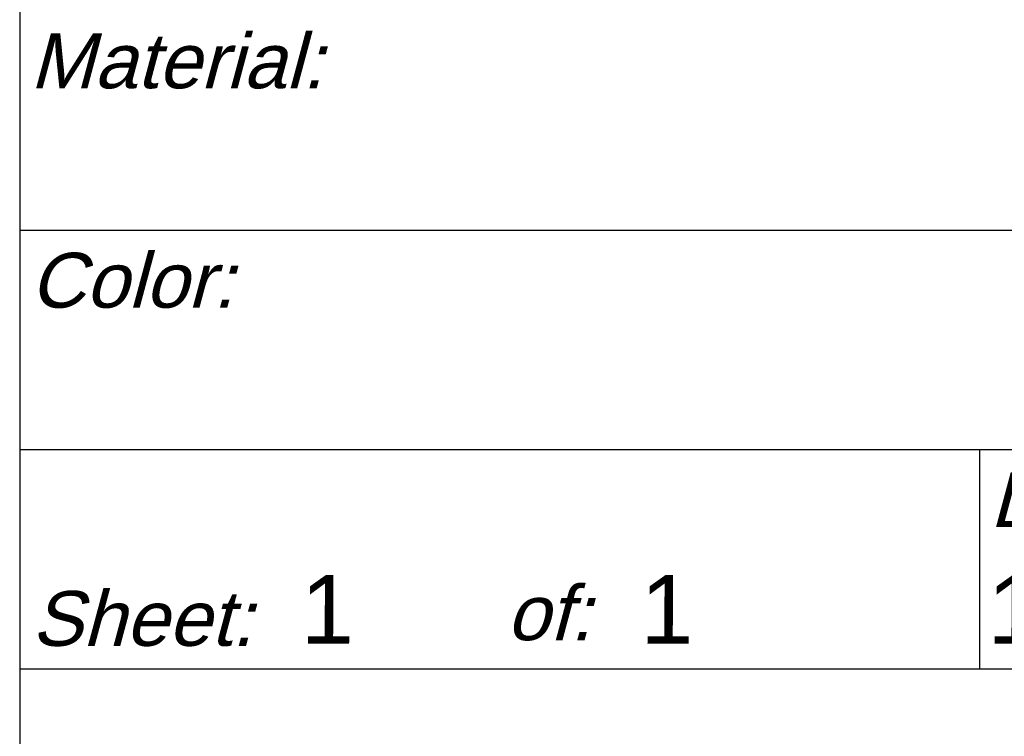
# Paper-space layout 'A4-H (Narrow)' of a CAD drawing. Header units: millimetres. Extents: x -4 to 293, y -4 to 206.
# Tile 8 of 16: x 83 to 119, y 24 to 50. Entities that reach past the tile are written whole.
import ezdxf

# ---------------------------------------------------------------- set-up
doc = ezdxf.new("R2010")
doc.units = ezdxf.units.MM
for name, color, linetype in [('Disegno1', 2, 'Continuous'), ('Tabella', 7, 'Continuous'), ('TabellaCampi', 2, 'Continuous'), ('TabellaIntestazioni', 1, 'Continuous')]:
    doc.layers.add(name, color=color, linetype=linetype)
doc.styles.get("Standard").update_dxf_attribs({"font": 'arial.ttf', "height": 3})

# ---------------------------------------------------------------- blocks, each defined once
blk = doc.blocks.new('A4-H (Narrow)')
at = {"layer": 'Tabella'}
blk.add_line((87, 105), (87, 10), dxfattribs=at)
at = {"layer": 'Tabella', "color": 7}
for p, q in [((87, 46), (277, 46)), ((87, 38), (277, 38)), ((122, 38), (122, 30)), ((87, 30), (277, 30))]:
    blk.add_line(p, q, dxfattribs=at)
at = {"layer": 'TabellaCampi', "oblique": 0.2618}
for tag, p in [('TITOLO', (87.284, 62.914)), ('PROJET', (197.284, 62.914)), ('RELEASE', (197.284, 54.914)), ('CODICE', (237.284, 54.914)), ('FILE_NAME', (87.205, 54.914)), ('MATERIALE', (87.284, 46.914)), ('TRATTAMENTO', (197.284, 46.914)), ('COLORE', (87.284, 38.914)), ('ENGINEER', (157.284, 38.914)), ('DESIGNER', (197.284, 38.914)), ('APPROVED_BY', (237.284, 38.914)), ('TOLLERANZE', (223.837, 32.125)), ('SHEET', (97.242, 30.914)), ('OF', (109.626, 30.914)), ('DATA', (122.284, 30.914)), ('SCALA', (157.284, 30.914))]:
    blk.add_attdef(tag, p, '', height=2.5, dxfattribs=at)
at = {"layer": 'TabellaIntestazioni', "oblique": 15}
for s, p in [('Material:', (87.372, 51.168)), ('Color:', (87.372, 43.168)), ('Date:', (122.372, 35.168)), ('of:', (104.747, 31.042)), ('Sheet:', (87.432, 30.835))]:
    blk.add_text(s, height=2, dxfattribs=at).set_placement(p)

psp = doc.layouts.new('A4-H (Narrow)')

# ---------------------------------------------------------------- block references
at = {"layer": 'Disegno1'}
ref = psp.add_blockref('A4-H (Narrow)', (-4, -4), dxfattribs=at)
ref.add_attrib('SHEET', '1', (93.242, 26.914), dxfattribs={"layer": 'TabellaCampi', "height": 2.5, "oblique": 0.2618})
ref.add_attrib('OF', '1', (105.626, 26.914), dxfattribs={"layer": 'TabellaCampi', "height": 2.5, "oblique": 0.2618})
ref.add_attrib('DATA', '1-1-2002', (118.284, 26.914), dxfattribs={"layer": 'TabellaCampi', "height": 2.5, "oblique": 0.2618})

doc.saveas('drawing.dxf')
